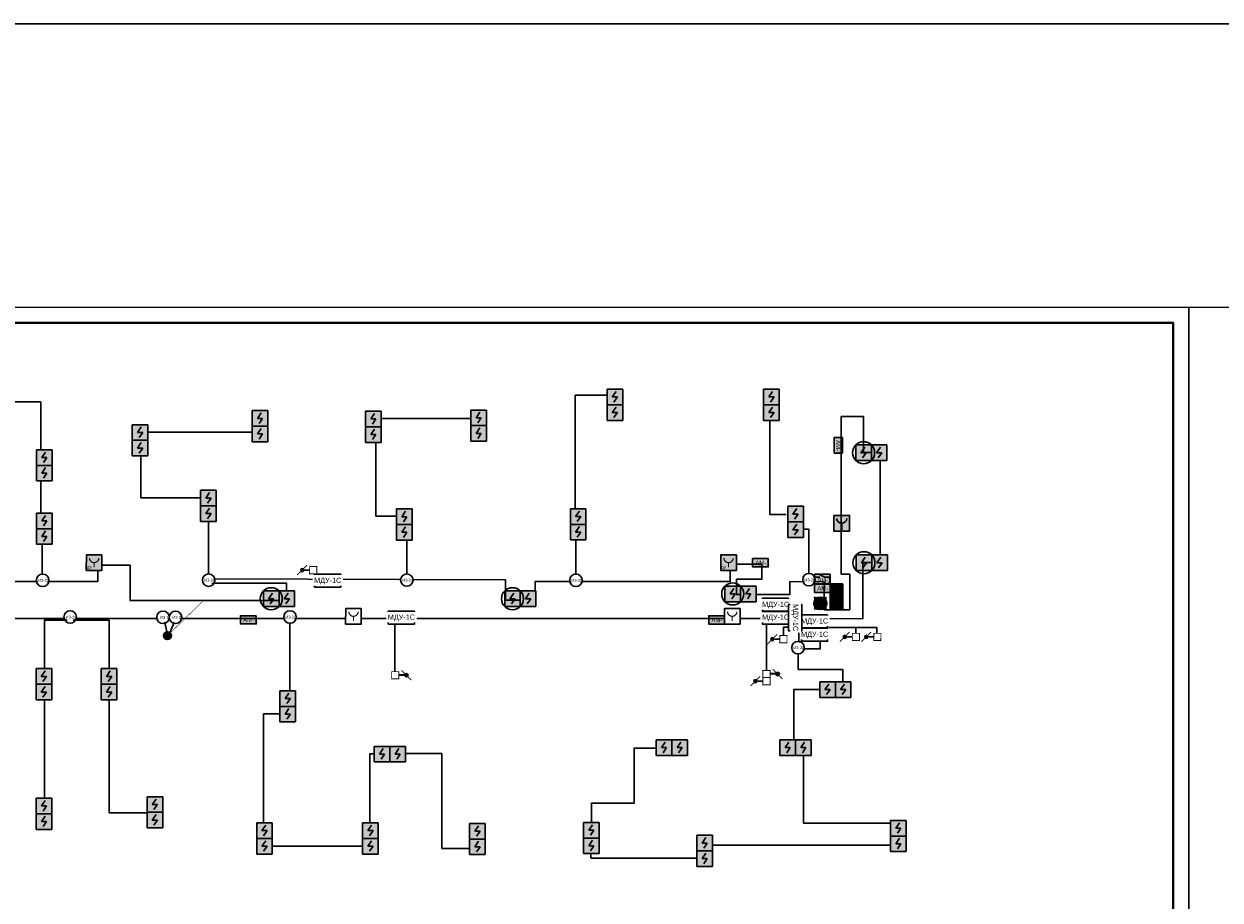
# Model space of a CAD drawing. Header units: millimetres. Extents: x 303602 to 13248484, y -10200551 to -26241.
# Tile 34 of 51: x 770344 to 808667, y -76414 to -48338. Entities that reach past the tile are written whole.
import ezdxf
from ezdxf.enums import TextEntityAlignment as Align

# ---------------------------------------------------------------- set-up
doc = ezdxf.new("R2010")
doc.units = ezdxf.units.MM
doc.set_wipeout_variables(frame=1)
doc.linetypes.add('CONTINOUS', pattern=[0])
for name, color, linetype, lineweight in [('_АПС_Оборудование', 1, 'Continuous', 30), ('RC-Извещатели_пожарные', 1, 'Continuous', 30), ('Воздуховоды', 7, 'Continuous', 18), ('ОС', 5, 'Continuous', 25), ('Рамка', 7, 'Continuous', 18), ('СОУЭ', 1, 'Continuous', 30), ('СС-011-ПОЖ-СИГНАЛИЗАЦИЯ', 1, 'Continuous', 30), ('УГО АПС и АПЗ$0$_АПС_Оборудование', 1, 'Continuous', 30), ('УГО АПС и АПЗ$0$СС-011-ПОЖ-СИГНАЛИЗАЦИЯ', 1, 'Continuous', 30)]:
    doc.layers.add(name, color=color, linetype=linetype, lineweight=lineweight)
for name, color, linetype in [('EI_HATCH_GALV', 7, 'Continuous'), ('АПС', 5, 'Continuous'), ('ССПС', 5, 'Continuous'), ('формат', 250, 'Continuous')]:
    doc.layers.add(name, color=color, linetype=linetype)
doc.layers.add('УГО АПС и АПЗ$0$СС_СОУЭ', color=7, linetype='Continuous', lineweight=35, true_color=0x004961)
doc.styles.add('Arial', font='arial.ttf', dxfattribs={"width": 0.9, "height": 700})
doc.styles.add('Arial Narrow', font='ARIALN.TTF', dxfattribs={"width": 0.9, "height": 600})
doc.styles.add('Arial Narrow_Нум', font='ARIALN.TTF', dxfattribs={"width": 0.7, "height": 250})
doc.styles.add('Arial_2', font='arial.ttf', dxfattribs={"width": 0.9, "height": 400})
doc.styles.add('CP.Text', font='arial.ttf')
doc.styles.get("Standard").update_dxf_attribs({"font": 'isocpeur.ttf', "width": 0.9})

# ---------------------------------------------------------------- blocks, each defined once
blk = doc.blocks.new('*U39')
at = {"color": 0, "lineweight": 0}
blk.add_lwpolyline([(-594, 0), (0, 0), (0, 420), (-594, 420)], close=True, dxfattribs=at)
at = {"lineweight": 40}
blk.add_lwpolyline([(-574, 5), (-5, 5), (-5, 415), (-574, 415)], close=True, dxfattribs=at)
at = {"style": 'Arial', "width": 0.9, "flags": 8}
blk.add_attdef('FORMAT', (-36.87, 1.26), '', height=2.8, dxfattribs=at)
blk = doc.blocks.new('*U70')
at = {"ltscale": 100}
h = blk.add_hatch(color=256, dxfattribs=at)
h.dxf.hatch_style = 1
h.paths.add_polyline_path([(-35, 0, 1), (35, 0, 1)])
at = {"lineweight": 30}
blk.add_lwpolyline([(313, 313, 0, 45, 0), (186, 186, 4.5, 4.5, 0), (25, 25, 4.5, 4.5, 0)], format="xyseb", dxfattribs=at)
blk.add_circle((0, 0), 34.8, dxfattribs=at)
blk = doc.blocks.new('RC-UGO-IRA-01')
blk.add_wipeout([(2.5, 2.5), (2.5, -2.5), (-2.5, -2.5), (-2.5, 2.5)]).dxf.layer = 'RC-Извещатели_пожарные'
blk.add_wipeout([(-2.5, -2.5), (-2.5, 2.5), (2.5, 2.5), (2.5, -2.5)]).dxf.layer = 'RC-Извещатели_пожарные'
at = {"layer": 'RC-Извещатели_пожарные', "ltscale": 30}
blk.add_lwpolyline([(2.5, 2.5), (2.5, -2.5), (-2.5, -2.5), (-2.5, 2.5)], close=True, dxfattribs=at)
at = {"layer": 'RC-Извещатели_пожарные', "ltscale": 30, "const_width": 0.375}
blk.add_lwpolyline([(-1.5, 1.5, 1), (1.5, 1.5, 1)], format="xyb", dxfattribs=at)
blk.add_lwpolyline([(0, 0), (0, -1.5)], dxfattribs=at)
at = {"layer": 'RC-Извещатели_пожарные'}
blk.add_attdef('PSTN', text='', height=1.5, dxfattribs=at).set_placement((2.5, 2.5), align=Align.BOTTOM_CENTER)
blk = doc.blocks.new('ИП 212-64 прот.R3')
blk.add_wipeout([(2.5, 2.5), (2.5, -2.5), (-2.5, -2.5), (-2.5, 2.5)]).dxf.layer = 'RC-Извещатели_пожарные'
blk.add_wipeout([(-2.5, -2.5), (-2.5, 2.5), (2.5, 2.5), (2.5, -2.5)]).dxf.layer = 'RC-Извещатели_пожарные'
at = {"lineweight": 35, "true_color": 0xffffff}
h = blk.add_hatch(color=7, dxfattribs=at)
h.dxf.hatch_style = 1
h.paths.add_polyline_path([(-2.5, 2.5), (-2.5, -2.5), (2.5, -2.5), (2.5, 2.5)])
at = {"color": 1, "linetype": 'ByBlock', "lineweight": -2}
for p, q in [((0.39, 1.77), (-0.83, 0)), ((-0.83, 0), (0.83, 0)), ((0.83, 0), (-0.31, -1.63))]:
    blk.add_line(p, q, dxfattribs=at)
at = {"layer": 'RC-Извещатели_пожарные', "ltscale": 30}
for p, q in [((-2.5, -2.5), (-2.5, 2.5)), ((-2.5, 2.5), (2.5, 2.5)), ((2.5, 2.5), (2.5, -2.5)), ((2.5, -2.5), (-2.5, -2.5))]:
    blk.add_line(p, q, dxfattribs=at)
blk = doc.blocks.new('УГО АПС и АПЗ$0$A$C0ED213A1')
blk.add_wipeout([(-200, 0), (0, -200), (200, 0), (0, 200)])
blk.add_circle((0, 0), 200)
at = {"layer": 'УГО АПС и АПЗ$0$СС-011-ПОЖ-СИГНАЛИЗАЦИЯ', "color": 1, "style": 'CP.Text', "width": 0.8}
blk.add_text('ИЗ-2О', height=90, dxfattribs=at).set_placement((-145, -47))
blk = doc.blocks.new('*U96')
at = {"lineweight": 35, "true_color": 0xffffff}
h = blk.add_hatch(color=7, dxfattribs=at)
h.dxf.hatch_style = 1
h.paths.add_polyline_path([(-2.5, 2.5), (-2.5, -2.5), (2.5, -2.5), (2.5, 2.5)])
at = {"color": 1, "linetype": 'ByBlock', "lineweight": -2}
for p, q in [((0.39, 1.76), (-0.83, 0)), ((-0.83, 0), (0.83, 0)), ((0.83, 0), (-0.31, -1.64))]:
    blk.add_line(p, q, dxfattribs=at)
at = {"color": 1, "linetype": 'ByBlock', "lineweight": -2, "ltscale": 0.1}
blk.add_lwpolyline([(-2.5, 2.5), (2.5, 2.5), (2.5, -2.5), (-2.5, -2.5)], close=True, dxfattribs=at)
at = {"layer": 'RC-Извещатели_пожарные'}
blk.add_circle((0, 0), 3.54, dxfattribs=at)
at = {"layer": 'RC-Извещатели_пожарные', "style": 'Arial Narrow_Нум', "width": 0.7}
blk.add_attdef('PSTN', text='', height=2.5, dxfattribs=at).set_placement((5.33, 2.66), align=Align.BOTTOM_CENTER)
blk = doc.blocks.new('ИЗ-1')
blk.add_wipeout([(469979, -66893), (470179, -67093), (470379, -66893), (470179, -66693)])
blk.add_circle((470179, -66893), 200)
at = {"layer": 'УГО АПС и АПЗ$0$СС-011-ПОЖ-СИГНАЛИЗАЦИЯ', "color": 1, "style": 'CP.Text', "width": 0.8}
blk.add_text('ИЗ-1', height=90, dxfattribs=at).set_placement((470079, -66939))
blk = doc.blocks.new('УДП')
at = {"color": 30}
blk.add_wipeout([(324223, -148669), (324222, -149169), (323722, -149169), (323723, -148669)], dxfattribs=at).dxf.layer = 'RC-Извещатели_пожарные'
blk.add_wipeout([(323722, -149169), (323723, -148669), (324223, -148669), (324222, -149169)], dxfattribs=at).dxf.layer = 'RC-Извещатели_пожарные'
at = {"layer": 'EI_HATCH_GALV', "lineweight": 30, "true_color": 0xffffff}
h = blk.add_hatch(color=7, dxfattribs=at)
h.dxf.hatch_style = 1
h.paths.add_polyline_path([(324223, -148669), (324222, -149169), (323722, -149169), (323723, -148669)])
at = {"layer": 'RC-Извещатели_пожарные', "color": 30, "ltscale": 30}
blk.add_lwpolyline([(324223, -148669), (324222, -149169), (323722, -149169), (323723, -148669)], close=True, dxfattribs=at)
at = {"layer": 'RC-Извещатели_пожарные', "color": 30, "ltscale": 30, "const_width": 37.5}
blk.add_lwpolyline([(323823, -148769, 1), (324123, -148769, 1)], format="xyb", dxfattribs=at)
blk.add_lwpolyline([(323972, -148919), (323972, -149069)], dxfattribs=at)
at = {"color": 30, "lineweight": 30, "style": 'Arial Narrow', "width": 0.9}
blk.add_text('ДУ', height=100, dxfattribs=at).set_placement((323814, -149078), align=Align.MIDDLE_CENTER)
blk = doc.blocks.new('РМ-4схема')
at = {"lineweight": 40, "ltscale": 2, "true_color": 0xffffff}
h = blk.add_hatch(color=7, dxfattribs=at)
h.dxf.hatch_style = 1
h.paths.add_polyline_path([(-154589, 33976), (-154086, 33976), (-154086, 34289), (-154589, 34289)])
at = {"layer": 'ОС', "color": 1, "lineweight": 30}
for p, q in [((-154420, 34196, 0), (-154589, 34196, 0)), ((-154260, 34196, 0), (-154420, 34270, 0)), ((-154086, 34196, 0), (-154260, 34196, 0))]:
    blk.add_line(p, q, dxfattribs=at)
at = {"layer": 'ОС', "color": 1, "lineweight": 30, "elevation": 0}
blk.add_lwpolyline([(-154086, 34289), (-154589, 34289), (-154589, 33976), (-154086, 33976)], close=True, dxfattribs=at)
at = {"layer": 'ССПС', "color": 1, "lineweight": -2, "ltscale": 1000, "style": 'Arial Narrow_Нум', "width": 0.8}
blk.add_text('РМ-1', height=151, dxfattribs=at).set_placement((-154484, 34011, 0))
blk = doc.blocks.new('авфывыа')
at = {"lineweight": 40, "ltscale": 2, "true_color": 0xffffff}
h = blk.add_hatch(color=7, dxfattribs=at)
h.dxf.hatch_style = 1
h.paths.add_polyline_path([(287843, 200199), (287340, 200199), (287340, 199936), (287843, 199936)])
at = {"layer": 'ОС', "color": 1, "lineweight": 30}
blk.add_lwpolyline([(287843, 200199), (287340, 200199), (287340, 199936), (287843, 199936)], close=True, dxfattribs=at)
at = {"layer": 'ССПС', "color": 1, "lineweight": -2, "ltscale": 1000, "style": 'Arial Narrow', "width": 0.9}
blk.add_text('АМ-1', height=150, dxfattribs=at).set_placement((287425, 199988))
blk = doc.blocks.new('_МДУ')
at = {"color": 1}
blk.add_wipeout([(-350, 175), (350, 175), (350, -175), (-350, -175)], dxfattribs=at)
at = {"layer": 'АПС', "color": 1, "lineweight": 30, "ltscale": 200}
blk.add_lwpolyline([(350, 175), (-350, 175), (-350, -175), (350, -175)], close=True, dxfattribs=at)
at = {"layer": 'АПС', "color": 0, "lineweight": 30, "ltscale": 200, "insert": (3, -9), "char_height": 140, "width": 668.29, "attachment_point": 5, "style": 'Arial_2', "bg_fill": 2}
blk.add_mtext('МДУ-1С', dxfattribs=at)
blk = doc.blocks.new('УГО АПС и АПЗ$0$точка сбора')
h = blk.add_hatch(color=255)
h.dxf.hatch_style = 1
h.paths.add_polyline_path([(0, 0), (-88, 88, 0.198912), (-125, 0, 0.198912), (-88, -88)])
h.paths.add_polyline_path([(125, 0, 0.198912), (88, 88), (0, 0), (88, -88, 0.198912)])
h = blk.add_hatch(color=2)
h.dxf.hatch_style = 1
h.paths.add_polyline_path([(88, -88), (0, 0), (-88, -88, 0.414214)])
h.paths.add_polyline_path([(88, 88, 0.414214), (-88, 88), (0, 0)])
at = {"layer": 'УГО АПС и АПЗ$0$СС_СОУЭ', "color": 1}
for p, q in [((-88, 88), (-125, 125)), ((-88, 88), (-125, 88)), ((-88, 88), (-88, 125)), ((88, 88), (125, 125)), ((88, 88), (88, 125)), ((88, 88), (125, 88)), ((-88, -88), (-125, -125)), ((-88, -88), (-125, -88)), ((-88, -88), (-88, -125)), ((88, -88), (125, -125)), ((88, -88), (88, -125)), ((88, -88), (125, -88))]:
    blk.add_line(p, q, dxfattribs=at)
for points in [[(-88, 88), (88, -88)], [(-88, -88), (88, 88)]]:
    blk.add_lwpolyline(points, dxfattribs=at)
blk.add_circle((0, 0), 125, dxfattribs=at)
blk = doc.blocks.new('УГО АПС и АПЗ$0$A$C7da512b9')
at = {"true_color": 0xffffff}
h = blk.add_hatch(color=7, dxfattribs=at)
h.dxf.hatch_style = 1
h.paths.add_polyline_path([(0, 199.9872), (-399.9744, 199.9872), (-399.9744, -199.9872), (0, -199.9872)])
at = {"lineweight": 35, "true_color": 0x0a0aff}
for points in [[(0, 74.9952), (0, 199.9872), (-399.9744, 199.9872), (-399.9744, 74.9952)], [(-399.9744, -74.9952), (-399.9744, -199.9872), (0, -199.9872), (0, -74.9952)]]:
    blk.add_hatch(color=5, dxfattribs=at).paths.add_polyline_path(points)
at = {"color": 5, "lineweight": 35, "true_color": 0x0a0aff}
for p, q in [((-399.9744, 199.9872), (-399.9744, -199.9872)), ((0, 199.9872), (-399.9744, 199.9872)), ((0, -199.9872), (0, 199.9872)), ((-399.9744, -199.9872), (0, -199.9872))]:
    blk.add_line(p, q, dxfattribs=at)
blk = doc.blocks.new('пд_пр')
at = {"layer": 'Воздуховоды', "true_color": 0x008800}
h = blk.add_hatch(color=96, dxfattribs=at)
h.dxf.hatch_style = 1
h.paths.add_polyline_path([(468765, -40912, 1), (468654, -40912, 1)])
at = {"layer": 'Воздуховоды', "color": 96, "lineweight": 30, "true_color": 0x008800}
blk.add_line((468640, -40912), (468467, -40912), dxfattribs=at)
at = {"layer": 'Воздуховоды', "color": 96, "true_color": 0x008800, "const_width": 29.5}
blk.add_lwpolyline([(468237, -41028), (468468, -41028), (468467, -40797), (468237, -40797)], close=True, dxfattribs=at)
for points in [[(468553, -40755), (468671, -40873)], [(468749, -40951), (468867, -41069)]]:
    blk.add_lwpolyline(points, dxfattribs=at)
at = {"layer": 'Воздуховоды', "color": 96, "true_color": 0x008800}
blk.add_circle((468710, -40912), 55.4, dxfattribs=at)
blk = doc.blocks.new('озк_выт')
at = {"layer": 'УГО АПС и АПЗ$0$_АПС_Оборудование', "ltscale": 200}
h = blk.add_hatch(color=5, dxfattribs=at)
h.dxf.hatch_style = 1
h.paths.add_polyline_path([(468756, -41333, 1), (468645, -41333, 1)])
at = {"color": 5, "const_width": 29.5}
blk.add_lwpolyline([(468544, -41177), (468661, -41294)], dxfattribs=at)
at = {"layer": 'УГО АПС и АПЗ$0$_АПС_Оборудование', "color": 5, "lineweight": 35, "ltscale": 200}
blk.add_line((468631, -41333), (468458, -41334), dxfattribs=at)
at = {"layer": 'УГО АПС и АПЗ$0$_АПС_Оборудование', "color": 5, "const_width": 29.5}
blk.add_lwpolyline([(468227, -41449), (468458, -41449), (468458, -41218), (468227, -41218)], close=True, dxfattribs=at)
blk.add_lwpolyline([(468740, -41373), (468857, -41490)], dxfattribs=at)
at = {"layer": 'УГО АПС и АПЗ$0$_АПС_Оборудование', "color": 5}
blk.add_circle((468700, -41333), 55.4, dxfattribs=at)
blk = doc.blocks.new('озк_пр')
at = {"layer": 'УГО АПС и АПЗ$0$_АПС_Оборудование', "ltscale": 200}
h = blk.add_hatch(color=1, dxfattribs=at)
h.dxf.hatch_style = 1
h.paths.add_polyline_path([(468761, -41723, 1), (468650, -41723, 1)])
at = {"color": 1, "const_width": 29.5}
blk.add_lwpolyline([(468549, -41567), (468666, -41684)], dxfattribs=at)
at = {"layer": 'УГО АПС и АПЗ$0$_АПС_Оборудование', "color": 1, "lineweight": 35, "ltscale": 200}
blk.add_line((468636, -41723), (468463, -41723), dxfattribs=at)
at = {"layer": 'УГО АПС и АПЗ$0$_АПС_Оборудование', "color": 1, "const_width": 29.5}
blk.add_lwpolyline([(468233, -41839), (468463, -41839), (468463, -41608), (468232, -41608)], close=True, dxfattribs=at)
blk.add_lwpolyline([(468745, -41762), (468862, -41880)], dxfattribs=at)
at = {"layer": 'УГО АПС и АПЗ$0$_АПС_Оборудование', "color": 1}
blk.add_circle((468706, -41723), 55.4, dxfattribs=at)
blk = doc.blocks.new('пд_выт')
at = {"layer": 'Воздуховоды', "true_color": 0xcd6928}
h = blk.add_hatch(color=32, dxfattribs=at)
h.dxf.hatch_style = 1
h.paths.add_polyline_path([(468770, -40558, 1), (468659, -40558, 1)])
at = {"layer": 'Воздуховоды', "color": 32, "lineweight": 30, "true_color": 0xcd6928}
blk.add_line((468645, -40558), (468472, -40558), dxfattribs=at)
at = {"layer": 'Воздуховоды', "color": 32, "true_color": 0xcd6928, "const_width": 29.5}
blk.add_lwpolyline([(468242, -40674), (468472, -40673), (468472, -40443), (468241, -40443)], close=True, dxfattribs=at)
for points in [[(468558, -40401), (468675, -40519)], [(468754, -40597), (468871, -40714)]]:
    blk.add_lwpolyline(points, dxfattribs=at)
at = {"layer": 'Воздуховоды', "color": 32, "true_color": 0xcd6928}
blk.add_circle((468715, -40558), 55.4, dxfattribs=at)
blk = doc.blocks.new('*U89')
at = {"linetype": 'Continuous', "lineweight": -2, "true_color": 0xffffff}
h = blk.add_hatch(color=7, dxfattribs=at)
h.dxf.hatch_style = 1
h.paths.add_polyline_path([(0, 500), (0, 0), (500, 0), (500, 500)])
at = {"color": 1, "linetype": 'Continuous', "lineweight": -2}
blk.add_line((250, 250), (250, 43), dxfattribs=at)
blk.add_lwpolyline([(0, 500), (500, 500), (500, 0), (0, 0)], close=True, dxfattribs=at)
blk.add_arc((250, 417), 167, 186.4495, 353.5853, dxfattribs=at)
at = {"color": 0, "linetype": 'Continuous', "lineweight": -2, "style": 'Arial Narrow_Нум', "flags": 1}
for tag, p in [('NAME_DEVICE', (-64, -421)), ('NUM_POM', (-82, -847))]:
    blk.add_attdef(tag, p, '', height=125, dxfattribs=at)
at = {"color": 0, "linetype": 'Continuous', "lineweight": -2, "style": 'Arial Narrow_Нум'}
for tag, p in [('INDEX', (-63, -235)), ('NUM_DEVICE', (-64, -630))]:
    blk.add_attdef(tag, p, '', height=125, dxfattribs=at)

msp = doc.modelspace()

# ---------------------------------------------------------------- linework, layer by layer
at = {"layer": 'RC-Извещатели_пожарные', "lineweight": 30}
for points in [[(769656, -66207), (772708, -66207), (772708, -65687), (773745, -65687), (773745, -66108), (773745, -66108), (773745, -66809), (778758, -66809), (778758, -66263), (776286, -66263), (776286, -66117), (785778, -66153), (785778, -66805), (786721, -66805), (786721, -66207), (792974, -66207), (792974, -65648), (793988, -65648), (793988, -66135), (793179, -66135), (793179, -66622), (794886, -66622), (794886, -66210), (795982, -66214), (795982, -67109), (796800, -67109), (796800, -65967), (796523, -65967), (796523, -60919), (797241, -60919), (797241, -62069), (797772, -62069), (797772, -65595), (797225, -65595), (797225, -67397), (795859, -67390), (795859, -68366), (795167, -68366), (795167, -67390), (794444, -67390), (794444, -67393), (775211, -67393), (774974, -67951)], [(774950, -67951), (774830, -67392), (765494, -67392)], [(788525, -74426), (788525, -73313), (789891, -73313), (789891, -71542), (791102, -71542)]]:
    msp.add_lwpolyline(points, dxfattribs=at)
at = {"layer": 'Рамка'}
msp.add_lwpolyline([(750267, -98921), (807167, -98921), (807167, -57921), (750267, -57921)], close=True, dxfattribs=at)
at = {"layer": 'СС-011-ПОЖ-СИГНАЛИЗАЦИЯ', "lineweight": 30}
for p, q in [((770890, -60450), (768884, -60450)), ((774087, -63527), (774087, -61425)), ((774087, -61425), (777705, -61425)), ((776258, -63527), (774087, -63527)), ((773077, -67548), (773077, -73613)), ((795146, -69023), (796586, -69023)), ((783737, -71718), (783737, -74766))]:
    msp.add_line(p, q, dxfattribs=at)
at = {"layer": 'СС-011-ПОЖ-СИГНАЛИЗАЦИЯ', "color": 30, "lineweight": 30, "true_color": 0xf26722}
msp.add_lwpolyline([(796999, -67865), (796999, -67683)], dxfattribs=at)

# ---------------------------------------------------------------- block references
at = {"color": 6, "rotation": 270}
msp.add_blockref('авфывыа', (596369, 225752), dxfattribs=at)
at = {"color": 7, "linetype": 'CONTINOUS', "lineweight": 30, "ltscale": 100, "xscale": 1.000735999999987, "yscale": 1.000735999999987, "zscale": 1.000735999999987}
msp.add_blockref('*U89', (796296, -64590), dxfattribs=at)
at = {"color": 6}
for p in [(506350, -265672), (489942, -267501)]:
    msp.add_blockref('авфывыа', p, dxfattribs=at)
at = {"xscale": 3.600000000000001, "yscale": 3.600000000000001, "zscale": 3.600000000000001, "rotation": 359.2880171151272}
msp.add_blockref('*U70', (774942, -67941), dxfattribs=at)
at = {"layer": 'СС-011-ПОЖ-СИГНАЛИЗАЦИЯ', "lineweight": 30, "xscale": -1}
for p in [(1265356, -27423), (1266044, -27423), (1262491, -28842)]:
    msp.add_blockref('пд_выт', p, dxfattribs=at)
at = {"layer": 'СС-011-ПОЖ-СИГНАЛИЗАЦИЯ', "lineweight": 30}
for name, p in [('озк_выт', (313898, -27877)), ('озк_пр', (325786, -27446))]:
    msp.add_blockref(name, p, dxfattribs=at)
at = {"layer": 'УГО АПС и АПЗ$0$_АПС_Оборудование', "rotation": 270}
msp.add_blockref('УГО АПС и АПЗ$0$A$C7da512b9', (796378, -66691), dxfattribs=at)
at = {"layer": 'формат', "xscale": 100, "yscale": 100, "zscale": 100}
for p in [(807667, -99421), (867067, -99421)]:
    msp.add_blockref('*U39', p, dxfattribs=at)

# ---------------------------------------------------------------- next in the draw order: block references
at = {"layer": '_АПС_Оборудование', "color": 0, "lineweight": 30, "xscale": 1.2, "yscale": 1.2, "zscale": 1.2}
for p in [(780074, -66181), (782434, -67361), (794424, -67361)]:
    msp.add_blockref('_МДУ', p, dxfattribs=at)
at = {"layer": 'RC-Извещатели_пожарные', "lineweight": 30}
msp.add_blockref('ИЗ-1', (304620, -460), dxfattribs=at)
at = {"layer": 'RC-Извещатели_пожарные', "rotation": 359.9525678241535}
for p, xscale, yscale, zscale in [((780902, -67321), 99.99999999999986, 99.99999999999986, 99.99999999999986), ((793037, -67321), 99.99999999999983, 99.99999999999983, 99.99999999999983)]:
    msp.add_blockref('RC-UGO-IRA-01', p, dxfattribs=dict(at, xscale=xscale, yscale=yscale, zscale=zscale))
at = {"layer": 'СОУЭ', "color": 6, "xscale": 100, "yscale": 100, "zscale": 100}
for p in [(789277, -60291), (794293, -60291), (777909, -60978), (781540, -60996), (784913, -60960), (774065, -61430), (797745, -62080), (782531, -64129), (788101, -64124), (795067, -64046), (770997, -64263), (797757, -65604), (786497, -66757), (793553, -66602, 0), (773072, -69247), (778797, -69956), (796091, -69668), (791352, -71529), (794815, -71529), (781818, -71739), (770986, -73397), (774539, -73352), (778052, -74188), (781445, -74188), (784874, -74207), (798359, -74112), (792154, -74586), (788525, -74676)]:
    msp.add_blockref('ИП 212-64 прот.R3', p, dxfattribs=at)
at = {"layer": 'СС-011-ПОЖ-СИГНАЛИЗАЦИЯ', "lineweight": 30}
for p in [(448621, 83318), (468947, 83318)]:
    msp.add_blockref('УДП', p, dxfattribs=at)
at = {"layer": 'УГО АПС и АПЗ$0$_АПС_Оборудование'}
for p in [(770943, -66167), (776262, -66161), (782613, -66160), (788029, -66166), (795494, -66149), (771826, -67345), (778866, -67345), (795143, -68324)]:
    msp.add_blockref('УГО АПС и АПЗ$0$A$C0ED213A1', p, dxfattribs=at)

# ---------------------------------------------------------------- next in the draw order: linework, layer by layer
at = {"layer": 'RC-Извещатели_пожарные', "lineweight": 30}
for points in [[(771726, -67445), (770999, -67445), (770999, -67555)], [(771926, -67445), (773077, -67445), (773077, -67548)]]:
    msp.add_lwpolyline(points, dxfattribs=at)
at = {"layer": 'СС-011-ПОЖ-СИГНАЛИЗАЦИЯ', "lineweight": 30}
for p, q in [((770890, -64019), (770890, -60452)), ((788005, -63874), (788005, -60237)), ((788005, -60237), (789027, -60237)), ((781790, -60979), (784663, -60979)), ((776258, -65963), (776258, -63527)), ((782277, -64116), (781616, -64116)), ((794765, -64057), (794241, -64057)), ((770999, -67555), (770999, -73147)), ((778865, -67547), (778865, -69700)), ((795146, -68525), (795146, -69023)), ((778020, -70441), (778020, -73935)), ((781427, -73948), (781427, -71723)), ((781427, -71723), (781564, -71723)), ((795324, -73954), (798103, -73954)), ((788510, -75072), (788510, -74931))]:
    msp.add_line(p, q, dxfattribs=at)
at = {"layer": 'СС-011-ПОЖ-СИГНАЛИЗАЦИЯ', "color": 30, "lineweight": 30, "true_color": 0xf26722}
for points in [[(782231, -67581), (782231, -69081)], [(794134, -69054), (794134, -67581)]]:
    msp.add_lwpolyline(points, dxfattribs=at)

# ---------------------------------------------------------------- next in the draw order: block references
msp.add_blockref('РМ-4схема', (950265, -100260, 0))
at = {"color": 6}
for p in [(508335, -266490), (504944, -267504)]:
    msp.add_blockref('авфывыа', p, dxfattribs=at)
at = {"layer": '_АПС_Оборудование', "color": 0, "lineweight": 30, "xscale": 1.2, "yscale": 1.2, "zscale": 1.2}
msp.add_blockref('_МДУ', (795674, -67908), dxfattribs=at)
at = {"layer": 'RC-Извещатели_пожарные', "xscale": 100, "yscale": 100, "zscale": 100}
for p in [(797245, -62080), (797257, -65604), (793053, -66602, 0), (785997, -66757)]:
    msp.add_blockref('*U96', p, dxfattribs=at)
at = {"layer": 'RC-Извещатели_пожарные', "lineweight": 30}
msp.add_blockref('ИЗ-1', (305020, -460), dxfattribs=at)
at = {"layer": 'СОУЭ', "color": 6, "xscale": 100, "yscale": 100, "zscale": 100}
for p in [(789277, -60791), (794293, -60791), (777909, -61478), (781540, -61496), (784913, -61460), (774065, -61930), (782531, -64629), (788101, -64624), (795067, -64546), (770997, -64763), (778766, -66757), (773072, -69747), (796591, -69668), (778797, -70456), (795315, -71529), (782318, -71739), (770986, -73897), (774539, -73852), (778052, -74688), (781445, -74688), (784874, -74707), (792154, -75086)]:
    msp.add_blockref('ИП 212-64 прот.R3', p, dxfattribs=at)
at = {"layer": 'СС-011-ПОЖ-СИГНАЛИЗАЦИЯ', "lineweight": 30, "xscale": -1}
for name, p in [('пд_пр', (1247965, -24929)), ('пд_выт', (1263034, -27496))]:
    msp.add_blockref(name, p, dxfattribs=at)

# ---------------------------------------------------------------- next in the draw order: linework, layer by layer
at = {"layer": 'RC-Извещатели_пожарные', "lineweight": 30}
msp.add_lwpolyline([(795841, -69668), (795006, -69668), (795006, -71279)], dxfattribs=at)
at = {"layer": 'СС-011-ПОЖ-СИГНАЛИЗАЦИЯ', "lineweight": 30}
for p, q in [((794241, -64057), (794241, -61031)), ((781616, -64116), (781616, -61749)), ((795489, -64529), (795323, -64529)), ((795489, -65951), (795489, -64529)), ((770933, -65979), (770933, -65022)), ((782612, -65960), (782612, -64881)), ((788029, -65966), (788029, -64876)), ((796586, -69023), (796586, -69421)), ((778552, -70441), (778020, -70441)), ((782567, -71718), (783737, -71718)), ((795324, -71790), (795324, -73954)), ((773077, -73613), (774304, -73613)), ((778302, -74686), (781178, -74686)), ((792430, -74654), (798112, -74654)), ((783737, -74766), (784624, -74766)), ((788514, -75072), (791900, -75072))]:
    msp.add_line(p, q, dxfattribs=at)

# ---------------------------------------------------------------- next in the draw order: block references
at = {"layer": '_АПС_Оборудование', "color": 0, "lineweight": 30, "xscale": 1.2, "yscale": 1.2, "zscale": 1.2}
msp.add_blockref('_МДУ', (795674, -67481), dxfattribs=at)
at = {"layer": 'RC-Извещатели_пожарные', "xscale": 100, "yscale": 100, "zscale": 100}
msp.add_blockref('*U96', (778266, -66757), dxfattribs=at)
at = {"layer": 'СОУЭ', "color": 6, "xscale": 100, "yscale": 100, "zscale": 100}
for p in [(770997, -62234), (776255, -63530), (770984, -69247)]:
    msp.add_blockref('ИП 212-64 прот.R3', p, dxfattribs=at)

# ---------------------------------------------------------------- next in the draw order: linework, layer by layer
at = {"layer": 'СС-011-ПОЖ-СИГНАЛИЗАЦИЯ', "color": 30, "lineweight": 30, "true_color": 0xf26722}
msp.add_lwpolyline([(796136, -67683), (797675, -67683), (797674, -67865)], dxfattribs=at)

# ---------------------------------------------------------------- next in the draw order: block references
at = {"layer": 'СОУЭ', "color": 6, "xscale": 100, "yscale": 100, "zscale": 100}
for p in [(770997, -62734), (776255, -64030), (770984, -69747), (798359, -74612)]:
    msp.add_blockref('ИП 212-64 прот.R3', p, dxfattribs=at)
at = {"layer": 'УГО АПС и АПЗ$0$_АПС_Оборудование', "xscale": 1.6, "yscale": 1.6, "zscale": 1.6, "rotation": 270}
msp.add_blockref('УГО АПС и АПЗ$0$точка сбора', (795860, -66907, 0), dxfattribs=at)
at = {"layer": 'УГО АПС и АПЗ$0$_АПС_Оборудование', "rotation": 270}
msp.add_blockref('УГО АПС и АПЗ$0$A$C7da512b9', (796378, -67091), dxfattribs=at)

# ---------------------------------------------------------------- next in the draw order: linework, layer by layer
at = {"layer": 'RC-Извещатели_пожарные', "lineweight": 30}
msp.add_lwpolyline([(329285, -48338), (1052378, -48338), (1052378, -104490), (329285, -104490)], close=True, dxfattribs=at)

# ---------------------------------------------------------------- next in the draw order: block references
at = {"layer": '_АПС_Оборудование', "color": 0, "lineweight": 30, "xscale": 1.2, "yscale": 1.2, "zscale": 1.2}
msp.add_blockref('_МДУ', (794424, -66951), dxfattribs=at)
at = {"layer": 'СОУЭ', "color": 6, "xscale": 100, "yscale": 100, "zscale": 100}
for p in [(790852, -71529), (788525, -74176)]:
    msp.add_blockref('ИП 212-64 прот.R3', p, dxfattribs=at)

# ---------------------------------------------------------------- next in the draw order: block references
at = {"layer": '_АПС_Оборудование', "color": 0, "lineweight": 30, "xscale": 1.2, "yscale": 1.2, "zscale": 1.2, "rotation": 270}
msp.add_blockref('_МДУ', (795054, -67361), dxfattribs=at)

# ---------------------------------------------------------------- next in the draw order: linework, layer by layer
at = {"layer": 'СС-011-ПОЖ-СИГНАЛИЗАЦИЯ', "color": 30, "lineweight": 30, "true_color": 0xf26722}
msp.add_lwpolyline([(794677, -67938), (794677, -67670), (794844, -67670)], dxfattribs=at)

doc.saveas('drawing.dxf')
